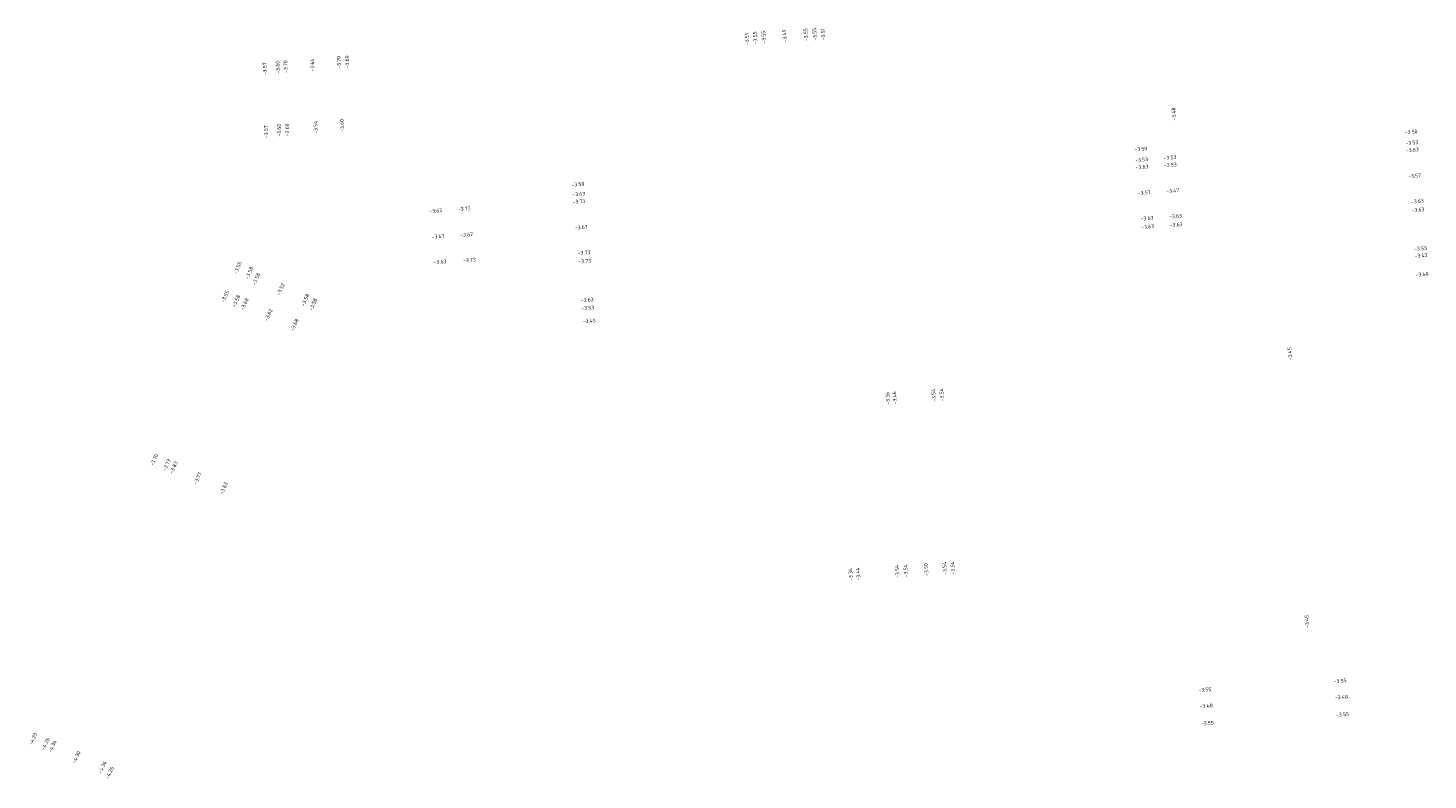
# Model space of a CAD drawing. Header units: metres. Extents: x 162356 to 162645, y 502582 to 502927.
# Tile 1 of 8: x 162365 to 162501, y 502601 to 502674. Entities that reach past the tile are written whole.
import ezdxf

# ---------------------------------------------------------------- set-up
doc = ezdxf.new("R2010")
doc.units = ezdxf.units.M
doc.layers.add('X-XX-AL-AANLEGHOOGTE-T18', color=7, linetype='Continuous', lineweight=13)
doc.styles.add('NLCS-ISO-T18_A', font='NLCS-ISO.ttf', dxfattribs={"height": 0.0018})

msp = doc.modelspace()

# ---------------------------------------------------------------- texts
at = {"layer": 'X-XX-AL-AANLEGHOOGTE-T18', "linetype": 'Continuous', "char_height": 0.36, "attachment_point": 7, "style": 'NLCS-ISO-T18_A', "bg_fill": 3, "box_fill_scale": 1.11, "bg_fill_color": 0, "bg_fill_true_color": 0, "bg_fill_transparency": 0}
for s, insert, rotation in [('{\\C256;-3.51}', (162435.51, 502671.87), 94.4433), ('{\\C256;-3.49}', (162439.15, 502672.13), 94.4433), ('{\\C256;-3.55}', (162441.23, 502672.26), 94.4433), ('{\\C256;-3.57}', (162388.67, 502668.95), 91.8445), ('{\\C256;-3.60}', (162389.93, 502669.09), 91.8445), ('{\\C256;-3.64}', (162393.28, 502669.3), 91.8445), ('{\\C256;-3.70}', (162395.86, 502669.57), 91.8445), ('{\\C256;-3.54}', (162393.6, 502663.26), 91.8445), ('{\\C256;-3.60}', (162396.17, 502663.45), 91.8445), ('{\\C256;-3.48}', (162476.97, 502664.54), 94.4433), ('{\\C256;-3.57}', (162388.8, 502662.84), 91.8445), ('{\\C256;-3.60}', (162390.06, 502662.98), 91.8445), ('{\\C256;-3.50}', (162499.18, 502663.21), 4.4433), ('{\\C256;-3.53}', (162473, 502660.52), 4.4433), ('\\pxt32;{\\C256;-3.53}', (162475.79, 502660), 4.4433), ('{\\C256;-3.57}', (162499.51, 502658.95), 4.4433), ('{\\C256;-3.50}', (162418.27, 502658.12), 4.4433), ('{\\C256;-3.57}', (162473.26, 502657.3), 4.4433), ('{\\C256;-3.47}', (162476.01, 502657.5), 4.4433), ('{\\C256;-3.63}', (162499.78, 502656.47), 4.4433), ('\\pxt32;{\\C256;-3.63}', (162404.46, 502655.56), 4.4433), ('\\pxt32;{\\C256;-3.73}', (162407.24, 502655.74), 4.4433), ('{\\C256;-3.63}', (162473.53, 502654.83), 4.4433), ('{\\C256;-3.63}', (162476.29, 502655.03), 4.4433), ('{\\C256;-3.67}', (162404.68, 502653.06), 4.4433), ('{\\C256;-3.67}', (162407.46, 502653.24), 4.4433), ('{\\C256;-3.67}', (162418.59, 502653.95), 4.4433), ('{\\C256;-3.53}', (162500.08, 502651.89), 4.4433), ('{\\C256;-3.63}', (162404.88, 502650.59), 4.4433), ('{\\C256;-3.73}', (162407.74, 502650.77), 4.4433), ('{\\C256;-3.73}', (162418.87, 502651.48), 4.4433), ('{\\C256;-3.58}', (162386.88, 502649.09), 67.8168), ('{\\C256;-3.40}', (162500.24, 502649.39), 4.4433), ('{\\C256;-3.52}', (162389.93, 502647.52), 66.1275), ('{\\C256;-3.55}', (162384.5, 502646.81), 65.1496), ('{\\C256;-3.58}', (162392.3, 502646.46), 66.1275), ('{\\C256;-3.63}', (162419.17, 502646.89), 4.4433), ('{\\C256;-3.62}', (162388.73, 502645.03), 65.1496), ('{\\C256;-3.68}', (162391.25, 502644.04), 65.1496), ('{\\C256;-3.45}', (162419.35, 502644.84), 4.4433), ('{\\C256;-3.45}', (162488.24, 502641.29), 94.4433), ('{\\C256;-3.46}', (162449.86, 502637.01), 94.4433), ('{\\C256;-3.54}', (162453.64, 502637.25), 94.4433), ('{\\C256;-3.70}', (162377.62, 502630.96), 65.1496), ('{\\C256;-3.77}', (162381.85, 502629.18), 65.1496), ('{\\C256;-3.83}', (162384.37, 502628.19), 65.1496), ('{\\C256;-3.44}', (162446.31, 502619.9), 94.4433), ('{\\C256;-3.54}', (162450.1, 502620.15), 94.4433), ('{\\C256;-3.50}', (162452.92, 502620.35), 94.4433), ('{\\C256;-3.54}', (162454.71, 502620.46), 94.4433), ('{\\C256;-3.45}', (162489.89, 502615.3), 94.4433), ('{\\C256;-3.55}', (162492.27, 502609.91), 4.4433), ('{\\C256;-3.55}', (162479.15, 502609.06), 4.4433), ('{\\C256;-3.48}', (162492.39, 502608.34), 4.4433), ('{\\C256;-3.48}', (162479.27, 502607.49), 4.4433), ('{\\C256;-3.55}', (162479.38, 502605.81), 4.4433), ('{\\C256;-3.55}', (162492.5, 502606.66), 4.4433), ('{\\C256;-4.23}', (162365.85, 502603.88), 65.1496), ('{\\C256;-4.30}', (162370.08, 502602.1), 65.1496), ('{\\C256;-4.36}', (162372.6, 502601.11), 65.1496)]:
    msp.add_mtext(s, dxfattribs=dict(at, insert=insert, rotation=rotation))

# ---------------------------------------------------------------- next in the draw order: texts
for s, insert, rotation in [('{\\C256;-3.55}', (162436.31, 502671.95), 94.4433), ('{\\C256;-3.55}', (162442.09, 502672.3), 94.4433), ('{\\C256;-3.70}', (162390.69, 502669.16), 91.8445), ('{\\C256;-3.60}', (162396.65, 502669.62), 91.8445), ('{\\C256;-3.60}', (162390.84, 502663.02), 91.8445), ('{\\C256;-3.50}', (162472.93, 502661.55), 4.4433), ('{\\C256;-3.53}', (162499.25, 502662.16), 4.4433), ('{\\C256;-3.53}', (162475.76, 502660.72), 4.4433), ('\\pxt32;{\\C256;-3.63}', (162473.04, 502659.8), 4.4433), ('{\\C256;-3.63}', (162418.34, 502657.17), 4.4433), ('{\\C256;-3.63}', (162499.84, 502655.65), 4.4433), ('{\\C256;-3.63}', (162473.59, 502654.01), 4.4433), ('{\\C256;-3.63}', (162476.35, 502654.2), 4.4433), ('{\\C256;-3.73}', (162418.93, 502650.66), 4.4433), ('{\\C256;-3.43}', (162500.13, 502651.21), 4.4433), ('{\\C256;-3.55}', (162385.77, 502649.59), 67.8168), ('{\\C256;-3.58}', (162387.53, 502648.5), 66.1275), ('{\\C256;-3.58}', (162385.58, 502646.36), 65.1496), ('{\\C256;-3.58}', (162393.06, 502646.04), 66.1275), ('{\\C256;-3.53}', (162419.22, 502646.12), 4.4433), ('{\\C256;-3.36}', (162449.19, 502636.97), 94.4433), ('{\\C256;-3.54}', (162454.43, 502637.3), 94.4433), ('{\\C256;-3.73}', (162378.84, 502630.47), 65.1496), ('{\\C256;-3.34}', (162445.58, 502619.86), 94.4433), ('{\\C256;-3.54}', (162450.93, 502620.22), 94.4433), ('{\\C256;-3.54}', (162455.5, 502620.51), 94.4433), ('{\\C256;-4.26}', (162367.07, 502603.39), 65.1496), ('{\\C256;-4.26}', (162373.3, 502600.58), 65.1496)]:
    msp.add_mtext(s, dxfattribs=dict(at, insert=insert, rotation=rotation))

# ---------------------------------------------------------------- next in the draw order: texts
for s, insert, rotation in [('{\\C256;-3.55}', (162437.14, 502672.02), 94.4433), ('{\\C256;-3.51}', (162442.9, 502672.34), 94.4433), ('\\pxt32;{\\C256;-3.63}', (162499.29, 502661.45), 4.4433), ('\\pxt32;{\\C256;-3.73}', (162418.37, 502656.45), 4.4433), ('{\\C256;-3.68}', (162386.39, 502646.06), 65.1496), ('{\\C256;-3.83}', (162379.51, 502630.21), 65.1496), ('{\\C256;-4.36}', (162367.74, 502603.14), 65.1496)]:
    msp.add_mtext(s, dxfattribs=dict(at, insert=insert, rotation=rotation))

doc.saveas('drawing.dxf')
